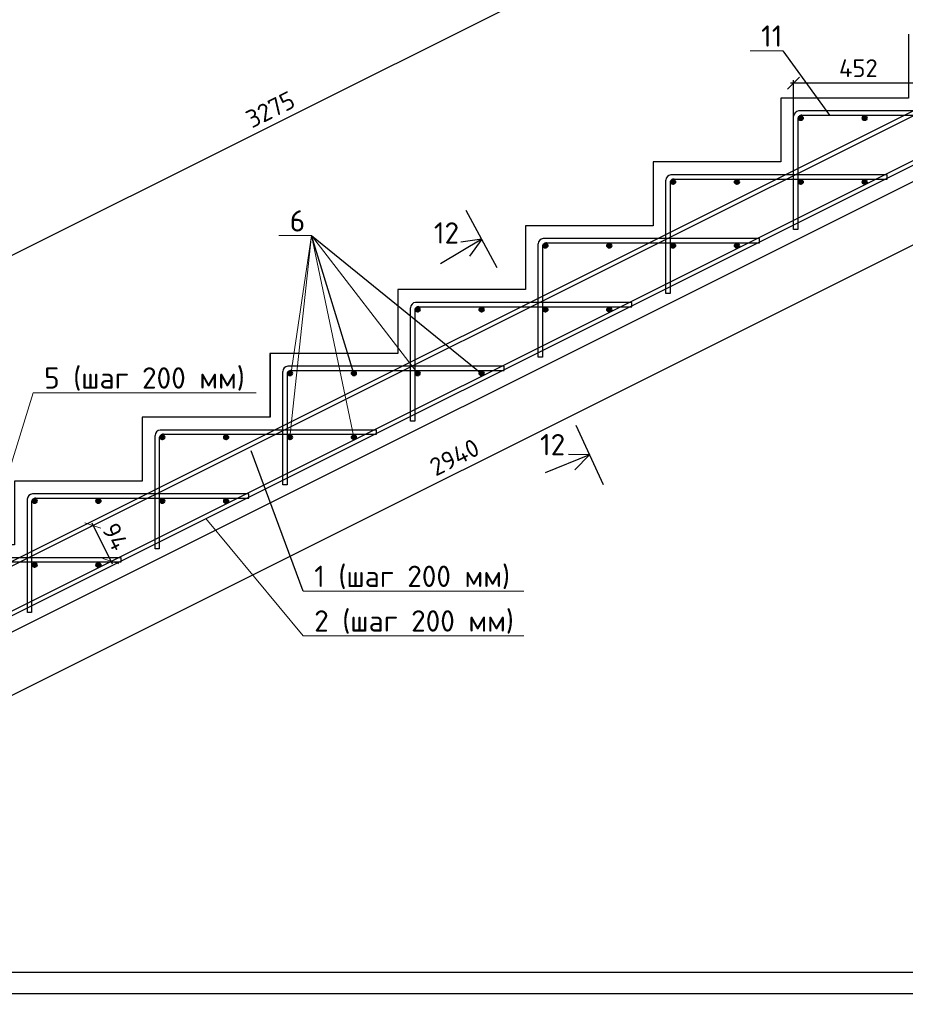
# Model space of a CAD drawing. Header units: millimetres. Extents: x 40580 to 2152466, y -328404 to 177125.
# Tile 241 of 252: x 715138 to 725540, y 134947 to 146519. Entities that reach past the tile are written whole.
import ezdxf

# ---------------------------------------------------------------- set-up
doc = ezdxf.new("R2010")
doc.units = ezdxf.units.MM
doc.linetypes.add('CENTER', pattern=[2, 1.25, -0.25, 0.25, -0.25])
doc.layers.add('11', color=7, linetype='Continuous')
doc.layers.add('Столовая - обозначения', color=7, linetype='Continuous')
for name, color, linetype, lineweight in [('Арматура', 152, 'Continuous', 40), ('ОСИ', 7, 'CENTER', 15), ('Размеры', 9, 'Continuous', 15), ('Столовая Двери и окна', 7, 'Continuous', 15), ('ТЕКСТ', 7, 'Continuous', 15)]:
    doc.layers.add(name, color=color, linetype=linetype, lineweight=lineweight)
doc.styles.add('GOST-2.304_Type-B', font='GOST_Common.ttf')
doc.styles.get("Standard").update_dxf_attribs({"font": 'isocpeur.ttf'})
doc.styles.add('ГОСТ', font='isocpeur.ttf')
doc.dimstyles.new('Осевые', dxfattribs={"dimscale": 0.7, "dimtxt": 450, "dimasz": 400, "dimexe": 100, "dimexo": 100, "dimgap": 100, "dimtad": 1, "dimdec": 0, "dimzin": 0, "dimdsep": 46, "dimtxsty": 'Standard', "dimblk": 'OBLIQUE', "dimcen": 9, "dimdle": 100, "dimazin": 0, "dimtm": 1e-09, "dimtfac": 1, "dimtdec": 0, "dimtofl": 0, "dimtmove": 0, "dimatfit": 3, "dimfxl": 1, "dimtolj": 1, "dimtzin": 0, "dimarcsym": 0})

# ---------------------------------------------------------------- blocks, each defined once
blk = doc.blocks.new('смсмисми')
at = {"layer": 'Столовая Двери и окна', "color": 146, "lineweight": 30, "true_color": 0x105689}
for points in [[(716720, -503379), (719226, -503379), (719226, -503329), (716686, -503329), (716686, -503329), (716686, -503329)], [(716676, -503421), (716676, -504723), (716626, -504723), (716626, -503391)]]:
    blk.add_lwpolyline(points, dxfattribs=at)
for centre, radius, start, end in [((716694, -503397), 68.8, 97.0393, 175.0783), ((716722, -503425), 46.3, 86.1948, 184.7403)]:
    blk.add_arc(centre, radius, start, end, dxfattribs=at)
blk = doc.blocks.new('_OBLIQUE')
at = {"color": 0, "linetype": 'ByBlock'}
blk.add_line((-0.5, -0.5), (0.5, 0.5), dxfattribs=at)
blk = doc.blocks.new('*D6420')
at = {"layer": 'Defpoints', "color": 0, "linetype": 'ByBlock', "lineweight": 25, "ltscale": 13, "transparency": 16777216}
for p in [(716018, 140585), (716209, 140154), (716229, 140164)]:
    blk.add_point(p, dxfattribs=at)
at = {"layer": 'ОСИ', "color": 0, "linetype": 'ByBlock', "lineweight": -2, "ltscale": 13, "transparency": 16777216}
for p, q in [((715983, 140607), (716225, 140123)), ((715987, 140570), (715967, 140560)), ((716198, 140148), (716178, 140138))]:
    blk.add_line(p, q, dxfattribs=at)
at = {"layer": 'ОСИ', "color": 0, "linetype": 'ByBlock', "lineweight": -2, "ltscale": 13, "transparency": 16777216, "xscale": 140, "yscale": 140, "zscale": 140}
for p, rotation in [((715998, 140575), 116.5670232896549), ((716209, 140154), 296.5670232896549)]:
    blk.add_blockref('_OBLIQUE', p, dxfattribs=dict(at, rotation=rotation))
at = {"layer": 'ОСИ', "color": 0, "linetype": 'ByBlock', "ltscale": 13, "transparency": 16777216, "insert": (716260, 140443), "char_height": 210, "attachment_point": 5, "rotation": 296.567}
blk.add_mtext('\\A1;94', dxfattribs=at)
blk = doc.blocks.new('*D6395')
at = {"layer": 'Defpoints', "color": 0, "linetype": 'ByBlock', "lineweight": 25, "ltscale": 13, "transparency": 16777216}
for p in [(725483, 148968), (726932, 146070), (712286, 138748)]:
    blk.add_point(p, dxfattribs=at)
at = {"layer": 'ОСИ', "color": 0, "linetype": 'ByBlock', "lineweight": -2, "ltscale": 13, "transparency": 16777216}
for p, q in [((710806, 141630), (725514, 148984)), ((726917, 146102), (725468, 149000)), ((712271, 138779), (710822, 141677))]:
    blk.add_line(p, q, dxfattribs=at)
at = {"layer": 'ОСИ', "color": 0, "linetype": 'ByBlock', "lineweight": -2, "ltscale": 13, "transparency": 16777216, "xscale": 140, "yscale": 140, "zscale": 140}
for p, rotation in [((725483, 148968), 26.56400820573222), ((710837, 141646), 206.5640082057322)]:
    blk.add_blockref('_OBLIQUE', p, dxfattribs=dict(at, rotation=rotation))
at = {"layer": 'ОСИ', "color": 0, "linetype": 'ByBlock', "ltscale": 13, "transparency": 16777216, "insert": (718082, 145464), "char_height": 210, "attachment_point": 5, "rotation": 26.564}
blk.add_mtext('\\A1;3275', dxfattribs=at)
blk = doc.blocks.new('*D6422')
at = {"layer": 'Defpoints', "color": 0, "linetype": 'ByBlock', "lineweight": 25, "ltscale": 13, "transparency": 16777216}
for p in [(726512, 145278), (726897, 144508), (713364, 138703)]:
    blk.add_point(p, dxfattribs=at)
at = {"layer": 'ОСИ', "color": 0, "linetype": 'ByBlock', "lineweight": -2, "ltscale": 13, "transparency": 16777216}
for p, q in [((726528, 145246), (726913, 144476)), ((713718, 137917), (726928, 144523)), ((713379, 138672), (713765, 137902))]:
    blk.add_line(p, q, dxfattribs=at)
at = {"layer": 'ОСИ', "color": 0, "linetype": 'ByBlock', "lineweight": -2, "ltscale": 13, "transparency": 16777216, "xscale": 140, "yscale": 140, "zscale": 140}
for p, rotation in [((726897, 144508), 26.56674900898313), ((713749, 137933), 206.5667490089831)]:
    blk.add_blockref('_OBLIQUE', p, dxfattribs=dict(at, rotation=rotation))
at = {"layer": 'ОСИ', "color": 0, "linetype": 'ByBlock', "ltscale": 13, "transparency": 16777216, "insert": (720245, 141377), "char_height": 210, "attachment_point": 5, "rotation": 26.5667}
blk.add_mtext('\\A1;2940', dxfattribs=at)
blk = doc.blocks.new('*D6427')
at = {"layer": 'Defpoints', "color": 0, "linetype": 'ByBlock', "lineweight": 25, "ltscale": 13, "transparency": 16777216}
for p in [(724228, 145774), (726486, 145396), (724228, 145094)]:
    blk.add_point(p, dxfattribs=at)
at = {"layer": 'ОСИ', "color": 0, "linetype": 'ByBlock', "lineweight": -2, "ltscale": 13, "transparency": 16777216}
for p, q in [((724228, 145129), (724228, 145809)), ((726486, 145431), (726486, 145809)), ((726521, 145774), (724193, 145774))]:
    blk.add_line(p, q, dxfattribs=at)
at = {"layer": 'ОСИ', "color": 0, "linetype": 'ByBlock', "lineweight": -2, "ltscale": 13, "transparency": 16777216, "xscale": 140, "yscale": 140, "zscale": 140, "rotation": 180}
blk.add_blockref('_OBLIQUE', (724228, 145774), dxfattribs=at)
at = {"layer": 'ОСИ', "color": 0, "linetype": 'ByBlock', "lineweight": -2, "ltscale": 13, "transparency": 16777216, "xscale": 140, "yscale": 140, "zscale": 140}
blk.add_blockref('_OBLIQUE', (726486, 145774), dxfattribs=at)
at = {"layer": 'ОСИ', "color": 0, "linetype": 'ByBlock', "ltscale": 13, "transparency": 16777216, "insert": (724989, 145949), "char_height": 210, "attachment_point": 5}
blk.add_mtext('\\A1;452', dxfattribs=at)

msp = doc.modelspace()

# ---------------------------------------------------------------- hatches: boundary and pattern name
at = {"layer": 'Арматура', "true_color": 0x000000}
h = msp.add_hatch(color=18, dxfattribs=at)
edge = h.paths.add_edge_path()
edge.add_arc((724312.629, 145361.346), 25, 0, 360)
h = msp.add_hatch(color=18, dxfattribs=at)
edge = h.paths.add_edge_path()
edge.add_arc((725062.629, 145361.346), 25, 0, 360)
h = msp.add_hatch(color=18, dxfattribs=at)
edge = h.paths.add_edge_path()
edge.add_arc((722812.629, 144611.346), 25, 0, 360)
h = msp.add_hatch(color=18, dxfattribs=at)
edge = h.paths.add_edge_path()
edge.add_arc((723562.629, 144611.346), 25, 0, 360)
h = msp.add_hatch(color=18, dxfattribs=at)
edge = h.paths.add_edge_path()
edge.add_arc((724312.629, 144611.346), 25, 0, 360)
h = msp.add_hatch(color=18, dxfattribs=at)
edge = h.paths.add_edge_path()
edge.add_arc((725062.629, 144611.346), 25, 0, 360)
h = msp.add_hatch(color=18, dxfattribs=at)
edge = h.paths.add_edge_path()
edge.add_arc((721312.629, 143861.346), 25, 0, 360)
h = msp.add_hatch(color=18, dxfattribs=at)
edge = h.paths.add_edge_path()
edge.add_arc((722062.629, 143861.346), 25, 0, 360)
h = msp.add_hatch(color=18, dxfattribs=at)
edge = h.paths.add_edge_path()
edge.add_arc((722812.629, 143861.346), 25, 0, 360)
h = msp.add_hatch(color=18, dxfattribs=at)
edge = h.paths.add_edge_path()
edge.add_arc((723562.629, 143861.346), 25, 0, 360)
h = msp.add_hatch(color=18, dxfattribs=at)
edge = h.paths.add_edge_path()
edge.add_arc((719812.629, 143111.346), 25, 0, 360)
h = msp.add_hatch(color=18, dxfattribs=at)
edge = h.paths.add_edge_path()
edge.add_arc((720562.629, 143111.346), 25, 0, 360)
h = msp.add_hatch(color=18, dxfattribs=at)
edge = h.paths.add_edge_path()
edge.add_arc((721312.629, 143111.346), 25, 0, 360)
h = msp.add_hatch(color=18, dxfattribs=at)
edge = h.paths.add_edge_path()
edge.add_arc((722062.629, 143111.346), 25, 0, 360)
h = msp.add_hatch(color=18, dxfattribs=at)
edge = h.paths.add_edge_path()
edge.add_arc((718312.629, 142361.346), 25, 0, 360)
h = msp.add_hatch(color=18, dxfattribs=at)
edge = h.paths.add_edge_path()
edge.add_arc((719062.629, 142361.346), 25, 0, 360)
h = msp.add_hatch(color=18, dxfattribs=at)
edge = h.paths.add_edge_path()
edge.add_arc((719812.629, 142361.346), 25, 0, 360)
h = msp.add_hatch(color=18, dxfattribs=at)
edge = h.paths.add_edge_path()
edge.add_arc((720562.629, 142361.346), 25, 0, 360)
h = msp.add_hatch(color=18, dxfattribs=at)
edge = h.paths.add_edge_path()
edge.add_arc((716812.629, 141611.346), 25, 0, 360)
h = msp.add_hatch(color=18, dxfattribs=at)
edge = h.paths.add_edge_path()
edge.add_arc((717562.629, 141611.346), 25, 0, 360)
h = msp.add_hatch(color=18, dxfattribs=at)
edge = h.paths.add_edge_path()
edge.add_arc((718312.629, 141611.346), 25, 0, 360)
h = msp.add_hatch(color=18, dxfattribs=at)
edge = h.paths.add_edge_path()
edge.add_arc((719062.629, 141611.346), 25, 0, 360)
h = msp.add_hatch(color=18, dxfattribs=at)
edge = h.paths.add_edge_path()
edge.add_arc((715312.629, 140861.346), 25, 0, 360)
h = msp.add_hatch(color=18, dxfattribs=at)
edge = h.paths.add_edge_path()
edge.add_arc((716062.629, 140861.346), 25, 0, 360)
h = msp.add_hatch(color=18, dxfattribs=at)
edge = h.paths.add_edge_path()
edge.add_arc((716812.629, 140861.346), 25, 0, 360)
h = msp.add_hatch(color=18, dxfattribs=at)
edge = h.paths.add_edge_path()
edge.add_arc((717562.629, 140861.346), 25, 0, 360)
h = msp.add_hatch(color=18, dxfattribs=at)
edge = h.paths.add_edge_path()
edge.add_arc((715312.629, 140111.346), 25, 0, 360)
h = msp.add_hatch(color=18, dxfattribs=at)
edge = h.paths.add_edge_path()
edge.add_arc((716062.629, 140111.346), 25, 0, 360)

# ---------------------------------------------------------------- linework, layer by layer
at = {"layer": '11', "color": 18, "lineweight": 30, "true_color": 0x000000}
msp.add_line((705132.856, 135324.701), (744986.213, 135324.701), dxfattribs=at)
at = {"layer": '11', "color": 18, "true_color": 0x000000}
msp.add_line((703186.213, 135074.701), (745236.213, 135074.701), dxfattribs=at)
at = {"layer": 'Арматура', "color": 18, "true_color": 0x000000}
for centre in [(724312.629, 145361.346), (725062.629, 145361.346), (722812.629, 144611.346), (723562.629, 144611.346), (724312.629, 144611.346), (725062.629, 144611.346), (721312.629, 143861.346), (722062.629, 143861.346), (722812.629, 143861.346), (723562.629, 143861.346), (719812.629, 143111.346), (720562.629, 143111.346), (721312.629, 143111.346), (722062.629, 143111.346), (718312.629, 142361.346), (719062.629, 142361.346), (719812.629, 142361.346), (720562.629, 142361.346), (716812.629, 141611.346), (717562.629, 141611.346), (718312.629, 141611.346), (719062.629, 141611.346), (715312.629, 140861.346), (716062.629, 140861.346), (716812.629, 140861.346), (717562.629, 140861.346), (715312.629, 140111.346), (716062.629, 140111.346)]:
    msp.add_circle(centre, 25, dxfattribs=at)
at = {"layer": 'Размеры', "color": 18, "lineweight": 30, "true_color": 0x000000}
for p, q in [((712275.177, 138770.074), (726917.17, 146089.135)), ((712297.538, 138725.353), (726939.53, 146044.414)), ((713352.519, 138725.484), (726505.259, 145302.42)), ((713374.88, 138680.763), (726527.62, 145257.699)), ((713578.653, 138592.17), (726579.971, 145092.835)), ((713579.017, 138592.357), (726579.971, 145092.835))]:
    msp.add_line(p, q, dxfattribs=at)
for points in [[(725577.992, 146346.61), (725577.992, 145596.534), (724077.992, 145596.534), (724077.992, 144846.534), (722577.992, 144846.534), (722577.992, 144096.534), (721077.992, 144096.534), (721077.992, 143346.534), (719577.992, 143346.534), (719577.992, 142596.534), (718077.992, 142596.534), (718077.992, 141846.534), (716577.992, 141846.534), (716577.992, 141096.534), (715077.992, 141096.534), (715077.992, 140346.534), (713577.992, 140346.534), (713577.992, 139596.534), (712077.992, 139596.534), (712077.992, 138846.534), (712077.992, 138592.829)], [(725577.629, 145846.346), (725577.629, 145596.346), (724077.629, 145596.346), (724077.629, 144846.346), (722577.629, 144846.346), (722577.629, 144096.346), (721077.629, 144096.346), (721077.629, 143346.346), (719577.629, 143346.346), (719577.629, 142596.346), (718077.629, 142596.346), (718077.629, 141846.346), (716577.629, 141846.346), (716577.629, 141096.346), (715077.629, 141096.346), (715077.629, 140346.346), (713577.629, 140346.346), (713577.629, 139596.346), (712077.629, 139596.346), (712077.629, 138846.346), (712077.648, 138597.641)]]:
    msp.add_lwpolyline(points, dxfattribs=at)
at = {"layer": 'Столовая Двери и окна', "color": 18, "lineweight": 20, "true_color": 0x000000}
for p, q in [((723717.679, 146152.923), (724101.389, 146152.923)), ((718181.843, 143980.729), (718565.553, 143980.729)), ((718312.629, 141611.346), (718565.553, 143980.729)), ((718323.75, 142350.17), (718565.553, 143980.729)), ((719812.629, 142361.346), (718565.553, 143980.729)), ((719062.629, 141611.346), (718565.553, 143980.729)), ((714697.29, 140196.346), (715296.841, 142134.784)), ((715296.841, 142134.784), (717915.204, 142134.784)), ((717325.279, 140655.962), (718468.838, 139279.382, 900)), ((718468.838, 139803.936, 900), (721059.753, 139803.936, 900)), ((718468.838, 139279.382, 900), (721059.753, 139279.382, 900))]:
    msp.add_line(p, q, dxfattribs=at)
at = {"layer": 'Столовая Двери и окна', "color": 18, "lineweight": 25, "true_color": 0x000000}
for p, q in [((724101.389, 146152.923), (724648.53, 145396.346)), ((719062.629, 142361.346), (718565.553, 143980.729)), ((718565.553, 143980.729), (720562.629, 142361.346)), ((718468.838, 139803.936, 900), (717858.476, 141449.92))]:
    msp.add_line(p, q, dxfattribs=at)
at = {"layer": 'Столовая Двери и окна', "color": 18, "lineweight": 30, "true_color": 0x000000}
for p, q in [((720747.091, 143602.252), (720382.521, 144275.348)), ((720564.806, 143938.8), (720081.345, 143647.536)), ((720564.806, 143938.8), (720320.153, 143903.867)), ((720564.806, 143938.8), (720419.572, 143738.844)), ((721671.753, 141752.707), (721991.34, 141057.125)), ((721831.547, 141404.916), (721308.414, 141193.016)), ((721831.547, 141404.916), (721584.442, 141408.755)), ((721831.547, 141404.916), (721656.771, 141230.19))]:
    msp.add_line(p, q, dxfattribs=at)
for points in [[(724277.629, 145354.393), (724277.629, 144052.123), (724227.629, 144052.123), (724227.629, 145384.001)], [(724322.081, 145396.346), (726486.233, 145396.346), (726486.233, 145446.346), (724287.711, 145446.346), (724287.711, 145446.346), (724287.711, 145446.346)]]:
    msp.add_lwpolyline(points, dxfattribs=at)
for centre, radius, start, end in [((724296.138, 145378.102), 68.763, 97.0392855, 175.0783268), ((724323.75, 145350.17), 46.278, 86.1948191, 184.7403112)]:
    msp.add_arc(centre, radius, start, end, dxfattribs=at)

# ---------------------------------------------------------------- block references
at = {"layer": 'Столовая Двери и окна', "color": 18, "lineweight": 25, "true_color": 0x000000}
for p in [(6101.66, 648025.005), (4601.66, 647275.005), (3101.66, 646525.005), (1601.66, 645775.005), (101.66, 645025.005), (-1398.34, 644275.005), (-2898.34, 643525.005)]:
    msp.add_blockref('смсмисми', p, dxfattribs=at)

# ---------------------------------------------------------------- texts
at = {"color": 18, "true_color": 0x000000, "attachment_point": 1, "style": 'ГОСТ'}
for s, width, heights, insert, char_height in [('\\pi9510.738;{\\H1.5152x;\\P\\pi1000;Общие указания\\P\\pi200;}1.^IРабочая документация разработана в соответствии с заданием на проектирование, требованиями действующих технических регламентов, стандартов, сводов правил и других документов, содержащих установленные требования.\\P2.^IРабочая документация выполнена в соответствии со следующими нормативными и техническими документами:\\P-^IСП 20.13330.2016 "Нагрузки и Воздействия";\\P-^IСП 63.13330.2012 "Бетонные и железобетонные конструкции. Основные положения";\\P-^IСП 22.13330.2016 "Основания зданий и сооружений";\\P-^IСП 45.13330.2012 "Земляные сооружения, основания и фундаменты".\\P3.   За относительную отметку 0,000 принята отметка чистого пола первого этажа.\\P4.^IПеречень видов работ, для которых необходимо составлять акты освидетельствования скрытых работ:\\P-^Iармирование конструкций;\\P-^Iосвидетельствование опалубки перед бетонированием;\\P-^Iвыполнение сварочных работ;\\P-^Iотбор контрольных проб бетона;\\P-^Iсоответствие законченных железобетонных конструкций проекту с отображением качества работ;\\P-^Iустройство монолитных конструкций, выполняемых в зимнее время;  \\P\\pi0;        -    устройство гидроизоляции;\\P\\pi200;-^Iуплотнение грунтов и обратную засыпку.\\PЗапрещается выполнение последующих работ при отсутствии актов освидетельствования предшествующих скрытых работ во всех случаях.\\P\\pi0;        5. Проект рассчитан на производство работ в период положительных температур. В случае выполнения работ при отрицательных температурах необходимо выполнять требования СНиП часть 3 по производству работ и ППР.\\P        6. При минимальной температуре воздуха до минус 15°С допускается:\\P\\pi200;-выдерживание бетона в конструкции методом термоса, при предварительном разогреве бетонной смеси;\\P -форсированный электроразогрев бетона в конструкции с повторным уплотнением.\\PПри минимальной температуре воздуха до минус 25°С допускается:\\P -обогрев бетона в греющей опалубке с помощью низкотемпературных электронагревателей;\\P -электродный сквозной прогрев бетона;\\P -электрообогрев с помощью греющего провода.\\P      7. В процессе бетонирования обеспечить соблюдение защитных слоев и мест положения рабочей арматуры согласно проекту. Величина защитного слоя продольной рабочей арматуры у боковых граней стен монолитных участков должны быть не менее 20мм и не менее диаметра продольной рабочей арматуры конструкции, величина защитного слоя поперечной арматуры - не менее 10 мм\\P      8. Крестовые соединения стержней продольной и поперечной арматуры, соединение стержней продольной арматуры по длине выполнить вязкой отожженой проволокой диаметром 2,0-3,0 мм', 17710.69822, [13133.416], (250111.057, 153773.154), 200), ('\\pi250;В выделенной области представлена замененная (актуальная) версия. Содержание изменения см. в листе разрешения на внесение изменений.', 17218.922, [931.637], (674381.764, 141765.641), 250)]:
    msp.add_mtext_dynamic_manual_height_columns(s, width=width, gutter_width=5800, heights=heights, dxfattribs=dict(at, insert=insert, char_height=char_height))
at = {"layer": 'Столовая - обозначения', "color": 18, "lineweight": 25, "true_color": 0x000000}
for s, p in [('11', (723845.866, 146201.235)), ('6', (718310.03, 144029.04)), ('12', (720002.803, 143887.196)), ('5 (шаг 200 мм)', (715425.028, 142183.095)), ('12', (721249.387, 141399.531)), ('1 (шаг 200 мм)', (718597.025, 139852.248, 900)), ('2 (шаг 200 мм)', (718597.025, 139327.693, 900))]:
    msp.add_text(s, height=250, dxfattribs=at).set_placement(p)
at = {"layer": 'ТЕКСТ', "color": 18, "ltscale": 100, "true_color": 0x000000, "char_height": 250, "attachment_point": 1, "style": 'GOST-2.304_Type-B'}
for s, insert, width in [('\\pi725.20752,t6725.20752;Армирование промежуточной \\P\\pi1975.20752,t7975.20752;площадки №1', (423159.431, 136525.816), 5911.0211), ('\\pi725.20752,t6725.20752;Армирование промежуточной \\P\\pi1950.20752,t7950.20752;площадки №2', (485135.347, 136525.816), 5911.0211), ('\\pi725.20752,t6725.20752;Армирование промежуточной \\P\\pi1950.20752,t7950.20752;площадки №3', (547111.264, 136525.816), 5911.0211), ('\\pi1287.70752,t7287.70752;Ведомость элементов', (592461.317, 136525.816), 5911.0211), ('\\pi497.58634,t6497.58634;Схема промежуточной площадки №4\\P\\pi110.08634,t6110.08634;Опалубочный чертеж лестничного марша', (618286.938, 136525.816), 6526.99087), ('\\pi725.20752,t6725.20752;Армирование промежуточной \\P\\pi1937.70752,t7937.70752;площадки №4', (681311.589, 136525.816), 5911.0211)]:
    msp.add_mtext(s, dxfattribs=dict(at, insert=insert, width=width))

# ---------------------------------------------------------------- dimensions: what is measured, and where the dimension line sits
at = {"layer": 'ОСИ', "color": 18, "linetype": 'ByBlock', "ltscale": 13, "true_color": 0x000000}
for p1, p2, distance, picture, middle in [((712286.358, 138747.714), (726932.173, 146070.288), 3240.2, '*D6395', (718081.997, 145463.677)), ((713363.699, 138703.123), (726511.999, 145277.76), -861.187, '*D6422', (720244.74, 141376.706)), ((716018.21, 140585.197), (716228.923, 140163.81), -22.35, '*D6420', (716260.099, 140442.776))]:
    dim = msp.add_aligned_dim(p1=p1, p2=p2, distance=distance, dimstyle='Осевые', override={"dimtxt": 300, "dimasz": 200, "dimexe": 50, "dimexo": 50, "dimlfac": 0.2, "dimdle": 50, "dimtmove": 1}, dxfattribs=at)
    dim.commit()
    dim.dimension.update_dxf_attribs({"geometry": picture, "text_midpoint": middle})
dim = msp.add_linear_dim(base=(724227.629, 145773.63), p1=(726486.233, 145396.346), p2=(724227.629, 145094.058), dimstyle='Осевые', override={"dimtxt": 300, "dimasz": 200, "dimexe": 50, "dimexo": 50, "dimlfac": 0.2, "dimdle": 50, "dimtmove": 1}, dxfattribs=at)
dim.commit()
dim.dimension.update_dxf_attribs({"geometry": '*D6427', "text_midpoint": (724989.434, 145773.63), "dimtype": 160})

doc.saveas('drawing.dxf')
